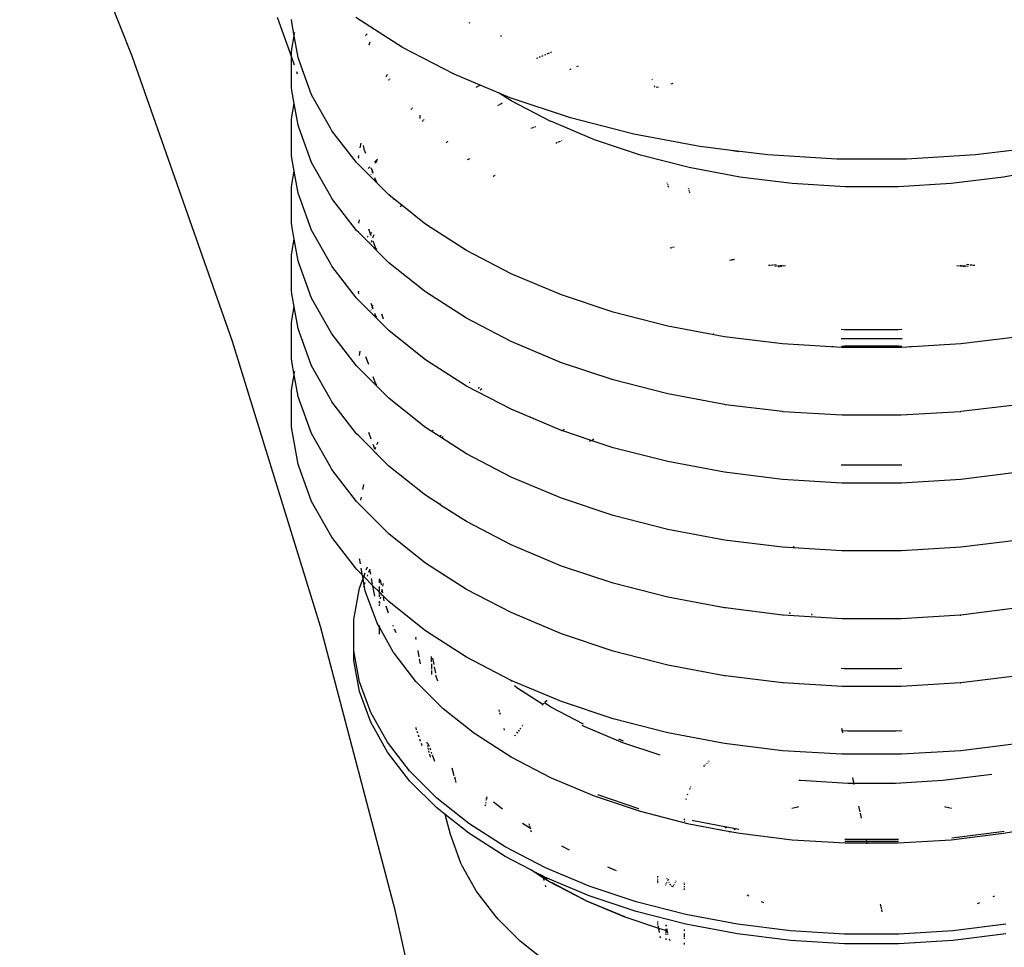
# Model space of a CAD drawing. Extents: x -17300 to -11339, y 1971 to 5059.
# Tile 50 of 81: x -13524 to -13501, y 3084 to 3107. Entities that reach past the tile are written whole.
import ezdxf

# ---------------------------------------------------------------- set-up
doc = ezdxf.new("R2010")
doc.units = 0
doc.header["$MEASUREMENT"] = 0
doc.layers.get('0').update_dxf_attribs({"linetype": 'CONTINUOUS'})
doc.layers.add('TANK-SLOPE', color=2, linetype='CONTINUOUS')

# ---------------------------------------------------------------- blocks, each defined once
blk = doc.blocks.new('5-6 TANKS')
for p, q in [((72.686, 35.227), (71.329, 38.659)), ((74.605, 35.223), (74.439, 35.695)), ((74.609, 35.633), (74.605, 35.67)), ((74.638, 35.473), (74.609, 35.633)), ((75.943, 35.333), (75.383, 35.692)), ((76.749, 35.627), (76.761, 35.633)), ((74.639, 35.48), (74.645, 35.511)), ((75.501, 35.479), (75.519, 35.497)), ((74.609, 35.313), (74.638, 35.473)), ((74.685, 35.212), (74.638, 35.473)), ((75.496, 35.475), (75.498, 35.477)), ((75.542, 35.366), (75.554, 35.4)), ((77.126, 35.469), (77.137, 35.475)), ((74.605, 35.276), (74.609, 35.313)), ((74.605, 35.223), (74.605, 35.276)), ((75.539, 35.358), (75.541, 35.362)), ((76.565, 35.01), (75.943, 35.333)), ((77.688, 35.256), (77.716, 35.267)), ((77.729, 35.273), (77.74, 35.278)), ((73.896, 31.786), (72.686, 35.227)), ((74.605, 34.853), (74.605, 35.223)), ((74.641, 35.12), (74.605, 35.223)), ((74.697, 35.176), (74.685, 35.212)), ((74.849, 34.763), (74.697, 35.176)), ((77.56, 35.202), (77.577, 35.209)), ((77.592, 35.216), (77.609, 35.222)), ((77.625, 35.229), (77.641, 35.236)), ((77.657, 35.243), (77.673, 35.249)), ((74.68, 35.01), (74.67, 35.039)), ((77.961, 35.068), (77.978, 35.075)), ((78.047, 35.104), (78.064, 35.112)), ((75.745, 34.979), (75.75, 34.987)), ((75.752, 34.99), (75.755, 34.996)), ((75.757, 34.999), (75.762, 35.008)), ((75.771, 34.932), (75.773, 34.934)), ((75.775, 34.936), (75.78, 34.941)), ((75.78, 34.941), (75.788, 34.947)), ((75.79, 34.949), (75.794, 34.952)), ((76.879, 34.878), (76.565, 35.01)), ((78.959, 34.937), (78.955, 34.947)), ((79.182, 34.895), (79.206, 34.9)), ((74.609, 34.815), (74.605, 34.853)), ((74.638, 34.656), (74.609, 34.815)), ((76.834, 34.854), (76.872, 34.874)), ((76.876, 34.876), (76.879, 34.878)), ((77.111, 34.781), (76.879, 34.878)), ((77.253, 34.689), (77.111, 34.781)), ((77.243, 34.725), (77.111, 34.781)), ((78.987, 34.855), (78.983, 34.868)), ((79.003, 34.852), (79.03, 34.859)), ((74.638, 34.656), (74.639, 34.663)), ((75.075, 34.361), (74.849, 34.763)), ((77.124, 34.65), (77.144, 34.663)), ((77.968, 34.484), (77.243, 34.725)), ((77.731, 34.441), (77.253, 34.689)), ((74.609, 34.496), (74.638, 34.656)), ((74.685, 34.395), (74.638, 34.656)), ((76.045, 34.583), (76.053, 34.593)), ((76.055, 34.595), (76.063, 34.606)), ((77.095, 34.632), (77.1, 34.635)), ((77.105, 34.638), (77.11, 34.641)), ((77.115, 34.644), (77.119, 34.647)), ((74.605, 34.459), (74.609, 34.496)), ((74.605, 34.035), (74.605, 34.459)), ((76.153, 34.516), (76.153, 34.497)), ((76.153, 34.493), (76.153, 34.475)), ((76.183, 34.444), (76.194, 34.452)), ((76.196, 34.454), (76.207, 34.462)), ((77.739, 34.438), (77.731, 34.441)), ((78.258, 34.22), (77.739, 34.438)), ((78.733, 34.287), (77.968, 34.484)), ((74.697, 34.359), (74.685, 34.395)), ((74.849, 33.946), (74.697, 34.359)), ((75.094, 34.329), (75.075, 34.361)), ((75.391, 33.945), (75.094, 34.329)), ((77.49, 34.355), (77.496, 34.358)), ((77.508, 34.363), (77.526, 34.37)), ((77.537, 34.375), (77.552, 34.381)), ((76.47, 34.184), (76.478, 34.19)), ((76.48, 34.192), (76.487, 34.197)), ((76.489, 34.199), (76.491, 34.201)), ((77.791, 34.18), (77.804, 34.185)), ((77.817, 34.191), (77.848, 34.204)), ((77.859, 34.208), (77.864, 34.21)), ((78.815, 34.034), (78.258, 34.22)), ((79.529, 34.138), (78.733, 34.287)), ((75.434, 34.122), (75.445, 34.18)), ((75.482, 34.11), (75.475, 34.15)), ((75.482, 34.108), (75.482, 34.11)), ((75.483, 34.103), (75.482, 34.108)), ((75.502, 34.055), (75.483, 34.103)), ((79.878, 34.095), (79.529, 34.138)), ((80, 34.072), (79.878, 34.095)), ((80.348, 34.037), (79.878, 34.095)), ((83.322, 34.095), (82.851, 34.037)), ((74.609, 33.998), (74.605, 34.035)), ((74.638, 33.839), (74.609, 33.998)), ((75.415, 34.019), (75.416, 34.022)), ((75.416, 33.996), (75.415, 34.019)), ((75.416, 34.026), (75.417, 34.029)), ((75.416, 34.022), (75.416, 34.026)), ((75.607, 33.95), (75.641, 33.984)), ((75.619, 33.937), (75.644, 33.981)), ((76.726, 33.981), (76.736, 33.986)), ((76.738, 33.987), (76.746, 33.991)), ((76.749, 33.993), (76.752, 33.994)), ((79.401, 33.884), (78.815, 34.034)), ((81.181, 33.987), (80.348, 34.037)), ((82.018, 33.987), (81.181, 33.987)), ((82.851, 34.037), (82.018, 33.987)), ((74.609, 33.679), (74.638, 33.839)), ((74.638, 33.839), (74.639, 33.846)), ((74.685, 33.577), (74.638, 33.839)), ((75.075, 33.544), (74.849, 33.946)), ((75.416, 33.918), (75.391, 33.945)), ((75.78, 33.554), (75.416, 33.918)), ((75.53, 33.874), (75.552, 33.895)), ((75.581, 33.839), (75.566, 33.881)), ((75.577, 33.827), (75.581, 33.839)), ((75.581, 33.839), (75.588, 33.858)), ((75.591, 33.814), (75.581, 33.839)), ((80.012, 33.769), (79.401, 33.884)), ((83.798, 33.884), (83.188, 33.769)), ((75.567, 33.8), (75.568, 33.803)), ((75.614, 33.749), (75.609, 33.762)), ((75.615, 33.748), (75.614, 33.749)), ((75.616, 33.744), (75.615, 33.748)), ((75.635, 33.711), (75.616, 33.744)), ((77.036, 33.777), (77.04, 33.779)), ((77.043, 33.781), (77.045, 33.782)), ((77.047, 33.784), (77.057, 33.79)), ((77.059, 33.792), (77.062, 33.793)), ((80.64, 33.692), (80.012, 33.769)), ((83.188, 33.769), (82.559, 33.692)), ((74.605, 33.642), (74.609, 33.679)), ((74.605, 33.219), (74.605, 33.642)), ((79.139, 33.692), (79.136, 33.702)), ((79.146, 33.668), (79.143, 33.68)), ((79.154, 33.644), (79.148, 33.662)), ((79.395, 33.626), (79.391, 33.637)), ((79.402, 33.602), (79.398, 33.614)), ((79.409, 33.578), (79.404, 33.596)), ((81.279, 33.653), (80.64, 33.692)), ((81.921, 33.653), (81.279, 33.653)), ((82.559, 33.692), (81.921, 33.653)), ((74.697, 33.542), (74.685, 33.577)), ((74.849, 33.129), (74.697, 33.542)), ((75.094, 33.512), (75.075, 33.544)), ((75.391, 33.127), (75.094, 33.512)), ((75.843, 33.504), (75.78, 33.554)), ((75.843, 33.504), (75.835, 33.494)), ((75.935, 33.43), (75.843, 33.504)), ((75.915, 33.414), (75.935, 33.43)), ((76.207, 33.215), (75.935, 33.43)), ((75.417, 33.212), (75.425, 33.254)), ((74.609, 33.182), (74.605, 33.219)), ((74.638, 33.022), (74.609, 33.182)), ((75.075, 32.727), (74.849, 33.129)), ((75.416, 33.1), (75.391, 33.127)), ((75.558, 33.085), (75.537, 33.142)), ((76.234, 33.194), (76.207, 33.215)), ((76.717, 32.884), (76.234, 33.194)), ((74.609, 32.862), (74.638, 33.022)), ((74.638, 33.022), (74.639, 33.029)), ((74.685, 32.761), (74.638, 33.022)), ((75.78, 32.737), (75.416, 33.1)), ((75.518, 33.045), (75.53, 33.057)), ((75.551, 33.078), (75.558, 33.085)), ((75.558, 33.085), (75.576, 33.103)), ((75.566, 33.063), (75.558, 33.085)), ((75.567, 32.983), (75.577, 33.01)), ((75.588, 33.041), (75.602, 33.078)), ((75.614, 32.932), (75.591, 32.996)), ((75.615, 32.931), (75.614, 32.932)), ((75.616, 32.926), (75.615, 32.931)), ((75.633, 32.898), (75.616, 32.926)), ((77.255, 32.605), (76.717, 32.884)), ((79.17, 32.917), (79.19, 32.922)), ((79.2, 32.925), (79.22, 32.93)), ((74.605, 32.825), (74.609, 32.862)), ((74.605, 32.401), (74.605, 32.825)), ((74.697, 32.724), (74.685, 32.761)), ((79.892, 32.769), (79.902, 32.77)), ((79.908, 32.771), (79.913, 32.772)), ((79.919, 32.774), (79.938, 32.777)), ((79.945, 32.778), (79.952, 32.78)), ((74.849, 32.311), (74.697, 32.724)), ((75.094, 32.695), (75.075, 32.727)), ((75.391, 32.31), (75.094, 32.695)), ((76.207, 32.398), (75.78, 32.737)), ((80.357, 32.706), (80.372, 32.707)), ((80.38, 32.708), (80.407, 32.712)), ((80.416, 32.713), (80.447, 32.717)), ((80.434, 32.696), (80.449, 32.698)), ((80.457, 32.699), (80.484, 32.702)), ((80.473, 32.691), (80.488, 32.693)), ((80.493, 32.703), (80.524, 32.707)), ((80.496, 32.694), (80.523, 32.697)), ((80.532, 32.699), (80.563, 32.702)), ((82.627, 32.704), (82.657, 32.7)), ((82.666, 32.708), (82.696, 32.705)), ((82.667, 32.699), (82.695, 32.695)), ((82.703, 32.694), (82.726, 32.691)), ((82.706, 32.703), (82.734, 32.7)), ((82.742, 32.699), (82.765, 32.696)), ((82.743, 32.718), (82.773, 32.714)), ((82.783, 32.713), (82.811, 32.71)), ((82.819, 32.708), (82.842, 32.706)), ((77.281, 32.592), (77.255, 32.605)), ((77.862, 32.349), (77.281, 32.592)), ((74.609, 32.364), (74.605, 32.401)), ((74.638, 32.204), (74.609, 32.364)), ((75.075, 31.91), (74.849, 32.311)), ((75.416, 32.283), (75.391, 32.31)), ((75.415, 32.385), (75.416, 32.388)), ((75.416, 32.361), (75.415, 32.385)), ((75.416, 32.392), (75.417, 32.395)), ((75.416, 32.388), (75.416, 32.392)), ((76.234, 32.377), (76.207, 32.398)), ((76.717, 32.067), (76.234, 32.377)), ((78.484, 32.141), (77.862, 32.349)), ((74.609, 32.045), (74.638, 32.204)), ((74.638, 32.204), (74.639, 32.211)), ((74.685, 31.943), (74.638, 32.204)), ((75.78, 31.919), (75.416, 32.283)), ((75.581, 32.205), (75.566, 32.246)), ((75.567, 32.165), (75.568, 32.169)), ((75.577, 32.193), (75.581, 32.205)), ((75.581, 32.205), (75.588, 32.224)), ((75.591, 32.179), (75.581, 32.205)), ((75.614, 32.115), (75.61, 32.127)), ((75.615, 32.113), (75.614, 32.115)), ((75.616, 32.109), (75.615, 32.113)), ((75.636, 32.075), (75.616, 32.109)), ((75.714, 32.055), (75.695, 32.116)), ((77.255, 31.788), (76.717, 32.067)), ((79.141, 31.973), (78.484, 32.141)), ((74.605, 32.007), (74.609, 32.045)), ((74.605, 31.584), (74.605, 32.007)), ((74.697, 31.908), (74.685, 31.943)), ((79.824, 31.844), (79.141, 31.973)), ((81.274, 31.929), (81.234, 31.932)), ((81.965, 31.932), (81.925, 31.929)), ((74.738, 31.796), (74.697, 31.908)), ((75.094, 31.878), (75.075, 31.91)), ((75.391, 31.493), (75.094, 31.878)), ((76.207, 31.58), (75.78, 31.919)), ((79.696, 31.885), (79.695, 31.887)), ((80.526, 31.758), (79.824, 31.844)), ((81.233, 31.822), (81.287, 31.825)), ((81.925, 31.929), (81.274, 31.929)), ((81.287, 31.825), (81.913, 31.825)), ((81.913, 31.825), (81.966, 31.822)), ((83.376, 31.844), (82.673, 31.758)), ((74.954, 28.351), (73.896, 31.786)), ((74.736, 31.79), (74.738, 31.796)), ((74.849, 31.495), (74.738, 31.796)), ((74.739, 31.798), (74.744, 31.811)), ((77.281, 31.776), (77.255, 31.788)), ((77.862, 31.532), (77.281, 31.776)), ((81.241, 31.715), (80.526, 31.758)), ((81.124, 31.727), (81.14, 31.728)), ((81.237, 31.733), (81.273, 31.736)), ((81.959, 31.715), (81.241, 31.715)), ((81.273, 31.736), (81.927, 31.736)), ((81.927, 31.736), (81.963, 31.733)), ((82.673, 31.758), (81.959, 31.715)), ((82.059, 31.728), (82.075, 31.727)), ((74.609, 31.547), (74.605, 31.584)), ((75.425, 31.62), (75.434, 31.671)), ((75.537, 31.509), (75.502, 31.603)), ((76.234, 31.56), (76.207, 31.58)), ((74.638, 31.387), (74.609, 31.547)), ((75.075, 31.093), (74.849, 31.495)), ((75.416, 31.466), (75.391, 31.493)), ((75.78, 31.103), (75.416, 31.466)), ((76.717, 31.25), (76.234, 31.56)), ((78.484, 31.325), (77.862, 31.532)), ((74.609, 31.228), (74.638, 31.387)), ((74.685, 31.126), (74.638, 31.387)), ((74.639, 31.394), (74.645, 31.425)), ((75.614, 31.298), (75.591, 31.362)), ((74.605, 31.191), (74.609, 31.228)), ((75.615, 31.296), (75.614, 31.298)), ((75.616, 31.292), (75.615, 31.296)), ((75.635, 31.26), (75.616, 31.292)), ((77.255, 30.971), (76.717, 31.25)), ((76.749, 31.291), (76.755, 31.297)), ((76.86, 31.22), (76.874, 31.235)), ((76.882, 31.206), (76.899, 31.222)), ((79.141, 31.156), (78.484, 31.325)), ((74.605, 30.767), (74.605, 31.191)), ((74.697, 31.09), (74.685, 31.126)), ((76.207, 30.764), (75.78, 31.103)), ((79.824, 31.028), (79.141, 31.156)), ((74.849, 30.677), (74.697, 31.09)), ((75.094, 31.061), (75.075, 31.093)), ((75.391, 30.676), (75.094, 31.061)), ((79.837, 31.026), (79.824, 31.028)), ((80.526, 30.942), (79.837, 31.026)), ((83.363, 31.026), (82.673, 30.942)), ((77.281, 30.958), (77.255, 30.971)), ((77.518, 30.859), (77.281, 30.958)), ((77.485, 30.877), (77.49, 30.88)), ((77.518, 30.859), (77.527, 30.864)), ((80.534, 30.941), (80.526, 30.942)), ((81.243, 30.898), (80.534, 30.941)), ((81.956, 30.898), (81.243, 30.898)), ((82.665, 30.941), (81.956, 30.898)), ((82.665, 30.941), (82.673, 30.942)), ((74.609, 30.73), (74.605, 30.767)), ((76.234, 30.742), (76.207, 30.764)), ((77.862, 30.715), (77.518, 30.859)), ((74.685, 30.309), (74.609, 30.73)), ((75.075, 30.276), (74.849, 30.677)), ((75.416, 30.649), (75.391, 30.676)), ((75.78, 30.285), (75.416, 30.649)), ((75.566, 30.612), (75.537, 30.691)), ((76.397, 30.639), (76.234, 30.742)), ((76.308, 30.71), (76.315, 30.722)), ((76.397, 30.639), (76.399, 30.641)), ((76.422, 30.622), (76.397, 30.639)), ((76.403, 30.648), (76.41, 30.661)), ((76.422, 30.622), (76.423, 30.625)), ((76.427, 30.632), (76.435, 30.645)), ((77.865, 30.714), (77.862, 30.715)), ((77.865, 30.714), (77.868, 30.716)), ((78.218, 30.596), (77.865, 30.714)), ((77.879, 30.722), (77.898, 30.731)), ((75.609, 30.493), (75.591, 30.545)), ((75.614, 30.489), (75.623, 30.513)), ((75.634, 30.544), (75.638, 30.552)), ((75.638, 30.552), (75.651, 30.576)), ((76.421, 30.62), (76.422, 30.622)), ((76.717, 30.432), (76.422, 30.622)), ((78.197, 30.586), (78.218, 30.596)), ((78.218, 30.596), (78.221, 30.598)), ((78.484, 30.507), (78.218, 30.596)), ((78.233, 30.604), (78.251, 30.613)), ((79.141, 30.339), (78.484, 30.507)), ((75.635, 30.442), (75.633, 30.447)), ((77.255, 30.153), (76.717, 30.432)), ((74.697, 30.273), (74.685, 30.309)), ((74.849, 29.86), (74.697, 30.273)), ((75.094, 30.243), (75.075, 30.276)), ((76.207, 29.946), (75.78, 30.285)), ((79.824, 30.211), (79.141, 30.339)), ((81.274, 30.295), (81.234, 30.298)), ((81.925, 30.295), (81.274, 30.295)), ((81.965, 30.298), (81.925, 30.295)), ((75.391, 29.859), (75.094, 30.243)), ((77.281, 30.141), (77.255, 30.153)), ((80.526, 30.124), (79.824, 30.211)), ((83.376, 30.211), (82.673, 30.124)), ((75.466, 30.004), (75.477, 30.062)), ((77.862, 29.897), (77.281, 30.141)), ((81.241, 30.081), (80.526, 30.124)), ((81.959, 30.081), (81.241, 30.081)), ((82.673, 30.124), (81.959, 30.081)), ((76.234, 29.926), (76.207, 29.946)), ((76.404, 29.817), (76.234, 29.926)), ((75.075, 29.458), (74.849, 29.86)), ((75.416, 29.831), (75.391, 29.859)), ((75.78, 29.468), (75.416, 29.831)), ((75.443, 29.875), (75.449, 29.911)), ((76.404, 29.817), (76.399, 29.833)), ((76.404, 29.816), (76.404, 29.817)), ((76.717, 29.616), (76.404, 29.816)), ((78.484, 29.69), (77.862, 29.897)), ((79.141, 29.521), (78.484, 29.69)), ((77.255, 29.337), (76.717, 29.616)), ((75.094, 29.427), (75.075, 29.458)), ((76.207, 29.129), (75.78, 29.468)), ((79.824, 29.393), (79.141, 29.521)), ((75.391, 29.042), (75.094, 29.427)), ((77.281, 29.324), (77.255, 29.337)), ((77.862, 29.081), (77.281, 29.324)), ((80.526, 29.307), (79.824, 29.393)), ((80.667, 29.303), (80.663, 29.319)), ((83.376, 29.393), (82.673, 29.307)), ((81.241, 29.264), (80.526, 29.307)), ((81.959, 29.264), (81.241, 29.264)), ((82.673, 29.307), (81.959, 29.264)), ((75.428, 29.154), (75.427, 29.167)), ((75.436, 29.108), (75.428, 29.154)), ((76.234, 29.108), (76.207, 29.129)), ((76.447, 28.972), (76.234, 29.108)), ((75.416, 29.015), (75.391, 29.042)), ((75.461, 28.97), (75.416, 29.015)), ((75.458, 28.987), (75.445, 29.056)), ((75.461, 28.97), (75.461, 28.972)), ((75.468, 28.93), (75.461, 28.97)), ((75.477, 28.954), (75.461, 28.97)), ((75.481, 28.964), (75.494, 29)), ((75.508, 29.036), (75.521, 29.073)), ((75.522, 28.958), (75.528, 28.974)), ((75.539, 29.005), (75.552, 29.039)), ((75.552, 29.039), (75.551, 29.043)), ((75.552, 29.039), (75.553, 29.041)), ((75.562, 28.981), (75.552, 29.039)), ((76.445, 28.967), (76.447, 28.972)), ((76.447, 28.972), (76.45, 28.983)), ((76.717, 28.798), (76.447, 28.972)), ((78.484, 28.873), (77.862, 29.081)), ((75.426, 28.814), (75.468, 28.93)), ((75.468, 28.93), (75.477, 28.954)), ((75.483, 28.851), (75.468, 28.93)), ((75.476, 28.833), (75.483, 28.851)), ((75.477, 28.954), (75.478, 28.955)), ((75.588, 28.844), (75.477, 28.954)), ((75.483, 28.851), (75.494, 28.882)), ((75.495, 28.783), (75.483, 28.851)), ((75.584, 28.861), (75.572, 28.93)), ((75.588, 28.844), (75.587, 28.846)), ((75.61, 28.718), (75.588, 28.844)), ((75.666, 28.765), (75.588, 28.844)), ((75.666, 28.878), (75.666, 28.928)), ((75.69, 28.854), (75.679, 28.915)), ((75.707, 28.837), (75.713, 28.87)), ((79.141, 28.705), (78.484, 28.873)), ((75.357, 28.438), (75.426, 28.814)), ((75.498, 28.771), (75.495, 28.783)), ((75.633, 28.405), (75.498, 28.771)), ((75.666, 28.779), (75.666, 28.835)), ((75.666, 28.765), (75.666, 28.767)), ((75.666, 28.746), (75.666, 28.765)), ((75.689, 28.742), (75.666, 28.765)), ((75.666, 28.708), (75.666, 28.737)), ((75.687, 28.729), (75.689, 28.742)), ((75.689, 28.742), (75.69, 28.743)), ((75.78, 28.652), (75.689, 28.742)), ((75.694, 28.767), (75.7, 28.799)), ((75.7, 28.801), (75.7, 28.802)), ((75.7, 28.799), (75.7, 28.801)), ((75.708, 28.756), (75.7, 28.799)), ((77.255, 28.519), (76.717, 28.798)), ((75.665, 28.605), (75.666, 28.611)), ((75.666, 28.635), (75.666, 28.657)), ((75.667, 28.616), (75.666, 28.617)), ((75.666, 28.613), (75.667, 28.616)), ((75.666, 28.611), (75.666, 28.613)), ((75.666, 28.602), (75.666, 28.611)), ((75.669, 28.63), (75.672, 28.646)), ((75.679, 28.685), (75.683, 28.707)), ((75.725, 28.663), (75.716, 28.709)), ((76.207, 28.312), (75.78, 28.652)), ((79.824, 28.577), (79.141, 28.705)), ((75.777, 28.511), (75.746, 28.595)), ((77.281, 28.507), (77.255, 28.519)), ((77.862, 28.263), (77.281, 28.507)), ((79.837, 28.575), (79.824, 28.577)), ((80.526, 28.49), (79.837, 28.575)), ((80.534, 28.489), (80.526, 28.49)), ((81.243, 28.446), (80.534, 28.489)), ((80.619, 28.504), (80.614, 28.522)), ((80.882, 28.488), (80.877, 28.506)), ((82.665, 28.489), (81.956, 28.446)), ((82.665, 28.489), (82.673, 28.49)), ((83.363, 28.575), (82.673, 28.49)), ((75.357, 28.06), (75.357, 28.438)), ((75.637, 28.394), (75.633, 28.405)), ((75.666, 28.343), (75.637, 28.394)), ((81.956, 28.446), (81.243, 28.446)), ((75.857, 24.934), (74.954, 28.351)), ((75.666, 28.353), (75.666, 28.364)), ((75.666, 28.343), (75.666, 28.346)), ((75.837, 28.039), (75.666, 28.343)), ((75.666, 28.259), (75.666, 28.343)), ((75.836, 28.35), (75.831, 28.363)), ((75.852, 28.306), (75.847, 28.321)), ((75.854, 28.303), (75.852, 28.306)), ((75.869, 28.275), (75.854, 28.303)), ((75.856, 28.295), (75.854, 28.303)), ((76.234, 28.291), (76.207, 28.312)), ((76.717, 27.981), (76.234, 28.291)), ((78.484, 28.056), (77.862, 28.263)), ((76.104, 28.224), (76.104, 28.219)), ((76.108, 28.196), (76.104, 28.219)), ((75.426, 27.685), (75.357, 28.06)), ((75.357, 27.943), (75.357, 28.06)), ((75.844, 28.029), (75.837, 28.039)), ((76.106, 27.689), (75.844, 28.029)), ((76.146, 27.985), (76.133, 28.061)), ((79.141, 27.887), (78.484, 28.056)), ((75.426, 27.567), (75.357, 27.943)), ((76.161, 27.902), (76.151, 27.961)), ((76.292, 27.925), (76.292, 27.989)), ((76.292, 27.903), (76.292, 27.839)), ((76.324, 27.893), (76.31, 27.971)), ((77.248, 27.705), (76.717, 27.981)), ((76.292, 27.82), (76.292, 27.772)), ((76.344, 27.788), (76.329, 27.866)), ((79.824, 27.759), (79.141, 27.887)), ((81.274, 27.843), (81.234, 27.846)), ((81.925, 27.843), (81.274, 27.843)), ((81.965, 27.846), (81.925, 27.843)), ((75.562, 27.315), (75.426, 27.685)), ((76.114, 27.681), (76.106, 27.689)), ((76.436, 27.358), (76.114, 27.681)), ((76.35, 27.751), (76.348, 27.764)), ((76.372, 27.692), (76.35, 27.751)), ((77.268, 27.689), (77.248, 27.705)), ((77.255, 27.702), (77.248, 27.705)), ((77.281, 27.69), (77.255, 27.702)), ((77.862, 27.446), (77.281, 27.69)), ((79.837, 27.757), (79.824, 27.759)), ((80.526, 27.673), (79.837, 27.757)), ((80.534, 27.672), (80.526, 27.673)), ((81.243, 27.629), (80.534, 27.672)), ((80.836, 27.658), (80.836, 27.661)), ((82.665, 27.672), (81.956, 27.629)), ((82.665, 27.672), (82.673, 27.673)), ((83.363, 27.757), (82.673, 27.673)), ((75.562, 27.198), (75.426, 27.567)), ((77.323, 27.614), (77.296, 27.636)), ((77.636, 27.413), (77.323, 27.614)), ((81.106, 27.642), (81.105, 27.644)), ((81.956, 27.629), (81.243, 27.629)), ((77.644, 27.421), (77.65, 27.427)), ((77.651, 27.426), (77.645, 27.421)), ((77.657, 27.432), (77.654, 27.43)), ((77.731, 27.38), (77.654, 27.43)), ((77.661, 27.438), (77.677, 27.454)), ((77.678, 27.453), (77.662, 27.438)), ((77.677, 27.454), (77.682, 27.458)), ((77.683, 27.458), (77.678, 27.453)), ((78.484, 27.239), (77.862, 27.446)), ((75.764, 26.956), (75.562, 27.315)), ((76.815, 27.057), (76.436, 27.358)), ((77.113, 27.329), (77.109, 27.347)), ((77.124, 27.29), (77.118, 27.31)), ((77.628, 27.405), (77.636, 27.413)), ((77.637, 27.413), (77.629, 27.405)), ((77.636, 27.413), (77.639, 27.416)), ((77.637, 27.413), (77.636, 27.413)), ((77.64, 27.415), (77.637, 27.413)), ((77.641, 27.41), (77.637, 27.413)), ((78.125, 27.175), (77.731, 27.38)), ((75.764, 26.838), (75.562, 27.198)), ((79.141, 27.07), (78.484, 27.239)), ((76.107, 27.125), (76.105, 27.134)), ((76.111, 27.109), (76.107, 27.125)), ((76.111, 27.107), (76.111, 27.109)), ((76.127, 27.066), (76.119, 27.087)), ((77.173, 27.104), (77.168, 27.121)), ((77.321, 27.065), (77.33, 27.077)), ((77.331, 27.077), (77.322, 27.065)), ((77.34, 27.09), (77.35, 27.102)), ((77.351, 27.102), (77.341, 27.089)), ((77.359, 27.115), (77.369, 27.127)), ((77.37, 27.126), (77.36, 27.114)), ((77.387, 27.15), (77.395, 27.16)), ((77.396, 27.16), (77.388, 27.149)), ((78.136, 27.145), (78.11, 27.158)), ((78.602, 26.949), (78.136, 27.145)), ((79.824, 26.942), (79.141, 27.07)), ((81.248, 27.095), (81.236, 27.096)), ((81.248, 27.095), (81.241, 27.123)), ((81.307, 27.092), (81.248, 27.095)), ((81.253, 27.071), (81.248, 27.095)), ((81.893, 27.092), (81.307, 27.092)), ((81.964, 27.096), (81.893, 27.092)), ((76.03, 26.611), (75.764, 26.956)), ((76.144, 27.018), (76.135, 27.042)), ((76.163, 26.966), (76.153, 26.993)), ((76.246, 26.933), (76.242, 26.957)), ((76.823, 27.052), (76.815, 27.057)), ((77.253, 26.775), (76.823, 27.052)), ((77.297, 27.033), (77.304, 27.043)), ((77.305, 27.043), (77.298, 27.033)), ((78.61, 26.969), (78.554, 26.992)), ((79.049, 26.8), (78.602, 26.949)), ((76.03, 26.493), (75.764, 26.838)), ((76.183, 26.913), (76.173, 26.94)), ((76.251, 26.904), (76.249, 26.919)), ((76.255, 26.938), (76.254, 26.941)), ((76.257, 26.871), (76.254, 26.888)), ((76.255, 26.938), (76.255, 26.939)), ((76.268, 26.904), (76.255, 26.938)), ((76.266, 26.833), (76.261, 26.853)), ((76.284, 26.862), (76.276, 26.884)), ((76.299, 26.82), (76.292, 26.839)), ((80.526, 26.855), (79.824, 26.942)), ((81.241, 26.812), (80.526, 26.855)), ((82.673, 26.855), (81.959, 26.812)), ((83.376, 26.942), (82.673, 26.855)), ((76.28, 26.778), (76.272, 26.812)), ((76.335, 26.723), (76.306, 26.801)), ((77.731, 26.527), (77.253, 26.775)), ((79.611, 26.702), (79.617, 26.708)), ((79.624, 26.715), (79.63, 26.721)), ((79.636, 26.727), (79.642, 26.733)), ((81.959, 26.812), (81.241, 26.812)), ((76.357, 26.284), (76.03, 26.611)), ((76.537, 26.65), (76.564, 26.555)), ((79.578, 26.666), (79.586, 26.676)), ((79.591, 26.682), (79.597, 26.688)), ((76.357, 26.166), (76.03, 26.493)), ((76.569, 26.538), (76.582, 26.494)), ((76.584, 26.488), (76.588, 26.473)), ((77.739, 26.524), (77.731, 26.527)), ((78.258, 26.306), (77.739, 26.524)), ((80.744, 26.494), (80.723, 26.497)), ((81.313, 26.459), (80.744, 26.494)), ((81.376, 26.509), (81.372, 26.531)), ((81.387, 26.459), (81.378, 26.502)), ((82.456, 26.494), (81.886, 26.459)), ((83.016, 26.563), (82.456, 26.494)), ((83.05, 26.569), (83.016, 26.563)), ((79.406, 26.392), (79.411, 26.404)), ((79.415, 26.415), (79.418, 26.423)), ((79.418, 26.423), (79.419, 26.425)), ((81.387, 26.459), (81.313, 26.459)), ((81.886, 26.459), (81.387, 26.459)), ((81.39, 26.447), (81.387, 26.459)), ((76.742, 25.978), (76.357, 26.284)), ((76.953, 26.259), (76.955, 26.268)), ((76.956, 26.267), (76.954, 26.258)), ((76.956, 26.276), (76.958, 26.284)), ((76.959, 26.283), (76.957, 26.275)), ((76.959, 26.291), (76.96, 26.297)), ((76.961, 26.297), (76.96, 26.29)), ((77.151, 26.148), (77.043, 26.234)), ((78.815, 26.121), (78.258, 26.306)), ((78.795, 26.155), (78.298, 26.321)), ((79.364, 26.266), (79.367, 26.278)), ((79.38, 26.321), (79.385, 26.335)), ((76.46, 26.084), (76.357, 26.166)), ((76.941, 26.192), (76.943, 26.203)), ((76.944, 26.202), (76.942, 26.193)), ((76.947, 26.222), (76.948, 26.231)), ((76.949, 26.231), (76.948, 26.221)), ((79.401, 25.97), (78.815, 26.121)), ((80.639, 26.161), (80.711, 26.179)), ((80.711, 26.179), (80.722, 26.181)), ((81.462, 26.118), (81.447, 26.185)), ((82.478, 26.181), (82.489, 26.179)), ((82.489, 26.179), (82.561, 26.161)), ((76.523, 25.844), (76.46, 26.084)), ((76.742, 25.86), (76.46, 26.084)), ((79.343, 26.01), (79.343, 26.001)), ((79.344, 26.02), (79.344, 26.032)), ((79.347, 26), (79.345, 26.009)), ((79.453, 26.008), (79.439, 26.012)), ((79.85, 25.933), (79.453, 26.008)), ((81.479, 26.042), (81.466, 26.102)), ((77.18, 25.697), (76.742, 25.978)), ((77.486, 25.917), (77.392, 25.978)), ((77.476, 25.958), (77.471, 25.975)), ((77.486, 25.917), (77.478, 25.948)), ((77.487, 25.916), (77.486, 25.917)), ((77.496, 25.911), (77.487, 25.916)), ((77.499, 25.871), (77.493, 25.894)), ((79.783, 25.898), (79.401, 25.97)), ((79.781, 25.897), (79.783, 25.898)), ((79.89, 25.878), (79.783, 25.898)), ((79.784, 25.899), (79.789, 25.902)), ((79.835, 25.925), (79.85, 25.933)), ((79.85, 25.933), (79.852, 25.934)), ((79.958, 25.913), (79.852, 25.934)), ((79.888, 25.877), (79.89, 25.878)), ((80.012, 25.855), (79.89, 25.878)), ((79.892, 25.879), (79.897, 25.881)), ((79.942, 25.905), (79.958, 25.913)), ((79.958, 25.913), (79.959, 25.914)), ((80, 25.905), (79.959, 25.914)), ((83.198, 25.881), (83.169, 25.876)), ((83.309, 25.878), (83.188, 25.855)), ((76.537, 25.802), (76.523, 25.844)), ((76.648, 25.499), (76.537, 25.802)), ((77.18, 25.58), (76.742, 25.86)), ((80.64, 25.778), (80.012, 25.855)), ((81.279, 25.739), (80.64, 25.778)), ((81.286, 25.783), (81.276, 25.784)), ((81.282, 25.761), (81.277, 25.761)), ((81.541, 25.761), (81.282, 25.761)), ((81.536, 25.783), (81.286, 25.783)), ((81.536, 25.783), (81.534, 25.79)), ((81.913, 25.783), (81.536, 25.783)), ((81.541, 25.761), (81.536, 25.783)), ((81.917, 25.761), (81.541, 25.761)), ((81.545, 25.739), (81.541, 25.761)), ((81.923, 25.784), (81.913, 25.783)), ((81.923, 25.761), (81.917, 25.761)), ((82.559, 25.778), (81.921, 25.739)), ((83.188, 25.855), (82.559, 25.778)), ((83.169, 25.876), (82.566, 25.802)), ((77.666, 25.444), (77.18, 25.697)), ((77.957, 25.654), (77.864, 25.703)), ((81.545, 25.739), (81.279, 25.739)), ((81.921, 25.739), (81.545, 25.739)), ((81.547, 25.732), (81.545, 25.739)), ((77.492, 25.417), (77.18, 25.58)), ((76.667, 25.46), (76.648, 25.499)), ((76.832, 25.166), (76.667, 25.46)), ((77.644, 25.319), (77.492, 25.417)), ((77.548, 25.388), (77.492, 25.417)), ((78.195, 25.222), (77.666, 25.444)), ((78.522, 25.405), (78.418, 25.449)), ((77.642, 25.328), (77.548, 25.388)), ((77.639, 25.341), (77.548, 25.388)), ((77.666, 25.327), (77.639, 25.341)), ((77.642, 25.328), (77.639, 25.341)), ((77.69, 25.297), (77.642, 25.328)), ((77.644, 25.319), (77.642, 25.328)), ((77.717, 25.273), (77.644, 25.319)), ((77.646, 25.315), (77.644, 25.319)), ((77.653, 25.288), (77.647, 25.31)), ((78.195, 25.105), (77.666, 25.327)), ((79.024, 25.336), (79.024, 25.344)), ((79.024, 25.319), (79.024, 25.328)), ((79.024, 25.293), (79.024, 25.302)), ((79.024, 25.275), (79.024, 25.284)), ((79.136, 25.307), (79.131, 25.316)), ((79.145, 25.291), (79.141, 25.298)), ((79.143, 25.289), (79.145, 25.291)), ((79.145, 25.291), (79.147, 25.296)), ((79.147, 25.288), (79.145, 25.291)), ((79.151, 25.303), (79.155, 25.31)), ((79.241, 25.28), (79.245, 25.287)), ((76.856, 25.132), (76.832, 25.166)), ((77.671, 25.219), (77.668, 25.231)), ((77.674, 25.208), (77.671, 25.217)), ((78.144, 25.051), (77.717, 25.273)), ((77.744, 25.262), (77.737, 25.267)), ((77.748, 25.26), (77.744, 25.262)), ((77.749, 25.26), (77.748, 25.26)), ((78.168, 25.042), (77.749, 25.26)), ((78.762, 25.033), (78.195, 25.222)), ((79.024, 25.258), (79.024, 25.266)), ((79.113, 25.235), (79.117, 25.243)), ((79.121, 25.25), (79.126, 25.258)), ((79.13, 25.266), (79.135, 25.273)), ((79.164, 25.257), (79.158, 25.267)), ((79.176, 25.236), (79.169, 25.247)), ((79.18, 25.235), (79.171, 25.246)), ((79.197, 25.214), (79.188, 25.224)), ((79.203, 25.213), (79.207, 25.219)), ((79.211, 25.227), (79.216, 25.235)), ((79.22, 25.243), (79.225, 25.25)), ((79.233, 25.266), (79.237, 25.273)), ((79.34, 25.262), (79.34, 25.255)), ((79.34, 25.246), (79.34, 25.238)), ((79.34, 25.221), (79.34, 25.212)), ((79.34, 25.203), (79.34, 25.194)), ((79.34, 25.185), (79.34, 25.177)), ((77.072, 24.851), (76.856, 25.132)), ((78.153, 25.046), (78.144, 25.051)), ((78.617, 24.852), (78.153, 25.046)), ((78.762, 24.916), (78.195, 25.105)), ((80.118, 25.103), (80.099, 25.113)), ((83.081, 25.103), (83.061, 25.093)), ((76.601, 21.549), (75.857, 24.934)), ((78.626, 24.85), (78.168, 25.042)), ((79.36, 24.88), (78.762, 25.033)), ((80.299, 25.022), (80.27, 25.034)), ((81.721, 24.939), (81.707, 25.006)), ((81.727, 24.914), (81.723, 24.931)), ((82.9, 25.022), (82.872, 25.01)), ((77.099, 24.822), (77.072, 24.851)), ((77.364, 24.558), (77.099, 24.822)), ((78.626, 24.85), (78.617, 24.852)), ((78.628, 24.849), (78.626, 24.85)), ((78.63, 24.848), (78.628, 24.849)), ((79.033, 24.713), (78.63, 24.848)), ((79.36, 24.762), (78.762, 24.916)), ((79.982, 24.763), (79.36, 24.88)), ((79.024, 24.783), (79.024, 24.797)), ((79.024, 24.764), (79.024, 24.77)), ((79.025, 24.758), (79.024, 24.764)), ((79.031, 24.729), (79.027, 24.746)), ((79.033, 24.713), (79.032, 24.722)), ((79.114, 24.686), (79.033, 24.713)), ((79.036, 24.701), (79.033, 24.713)), ((79.04, 24.677), (79.037, 24.696)), ((79.122, 24.741), (79.122, 24.754)), ((79.122, 24.701), (79.122, 24.708)), ((79.122, 24.672), (79.122, 24.694)), ((79.127, 24.739), (79.125, 24.753)), ((79.135, 24.697), (79.133, 24.706)), ((79.139, 24.676), (79.136, 24.691)), ((79.338, 24.698), (79.338, 24.685)), ((79.982, 24.646), (79.36, 24.762)), ((80.622, 24.685), (79.982, 24.763)), ((83.218, 24.763), (82.578, 24.685)), ((79.043, 24.662), (79.041, 24.67)), ((79.051, 24.617), (79.051, 24.619)), ((79.052, 24.609), (79.051, 24.615)), ((79.057, 24.597), (79.052, 24.609)), ((79.121, 24.685), (79.114, 24.686)), ((79.122, 24.65), (79.122, 24.667)), ((79.122, 24.635), (79.122, 24.643)), ((79.122, 24.593), (79.122, 24.595)), ((79.122, 24.576), (79.122, 24.592)), ((79.141, 24.661), (79.139, 24.674)), ((79.146, 24.635), (79.144, 24.649)), ((79.166, 24.572), (79.162, 24.583)), ((79.167, 24.569), (79.167, 24.571)), ((79.338, 24.653), (79.338, 24.645)), ((79.338, 24.639), (79.338, 24.625)), ((79.338, 24.623), (79.338, 24.611)), ((79.338, 24.599), (79.338, 24.586)), ((80.622, 24.567), (79.982, 24.646)), ((81.273, 24.645), (80.622, 24.685)), ((81.927, 24.645), (81.273, 24.645)), ((82.578, 24.685), (81.927, 24.645)), ((83.218, 24.646), (82.578, 24.567)), ((77.674, 24.311), (77.364, 24.558)), ((79.17, 24.562), (79.168, 24.567)), ((79.338, 24.538), (79.338, 24.528)), ((79.338, 24.527), (79.338, 24.525)), ((79.338, 24.524), (79.338, 24.518)), ((81.273, 24.528), (80.622, 24.567)), ((81.927, 24.528), (81.273, 24.528)), ((82.578, 24.567), (81.927, 24.528))]:
    blk.add_line(p, q)

msp = doc.modelspace()

# ---------------------------------------------------------------- block references
at = {"layer": 'TANK-SLOPE', "xscale": 2, "yscale": 2, "zscale": 2}
msp.add_blockref('5-6 TANKS', (-13667.091, 3035.433, 0), dxfattribs=at)

doc.saveas('drawing.dxf')
